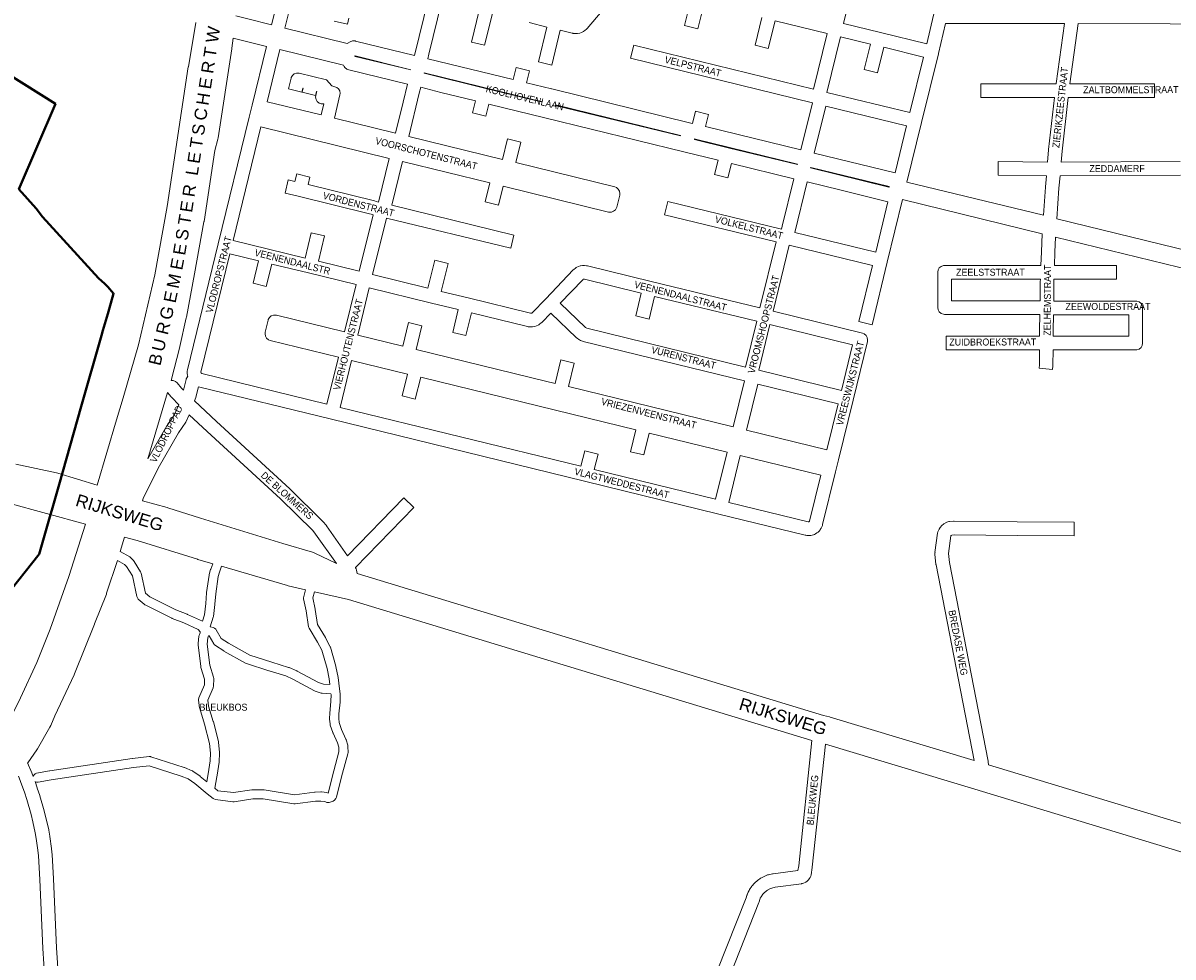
# Model space of a CAD drawing. Header units: metres. Extents: x 123817 to 142006, y 393105 to 406084.
# Tile 7 of 138: x 125907 to 127171, y 397395 to 398422. Entities that reach past the tile are written whole.
import ezdxf
from ezdxf.enums import TextEntityAlignment as Align

# ---------------------------------------------------------------- set-up
doc = ezdxf.new("R2010")
doc.units = ezdxf.units.M
doc.header["$MEASUREMENT"] = 0
doc.styles.add('Style-Arial', font='arial.ttf')
doc.styles.add('Style-arial_old', font='arial_old.shx')

msp = doc.modelspace()

# ---------------------------------------------------------------- linework, layer by layer
at = {"color": 9, "linetype": 'Continuous', "lineweight": 0, "flags": 128}
for points in [[(126198.8, 398494.6), (126180.2, 398419.7)], [(126211.5, 398483.7), (126194.8, 398416.1)], [(126900.2, 398398.9), (126849.3, 398411.3), (126849.3, 398411.3), (126849.3, 398411.3), (126808.9, 398421.2), (126821.6, 398473.2), (126912.7, 398450.8), (126907.8, 398430.5), (126907.8, 398430.5), (126907.8, 398430.5), (126900.2, 398398.9)], [(126559.8, 398454.8), (126526.9, 398415.8), (126526.2, 398415.1), (126524.5, 398413.5), (126523.2, 398412.6), (126522.8, 398412.4), (126520.8, 398411.4), (126518.8, 398410.7), (126516.3, 398410.2), (126516.2, 398410.2), (126514.2, 398410.1), (126511.7, 398410.3), (126511.1, 398410.4), (126510.6, 398410.5), (126497.4, 398413.8), (126488, 398375.4), (126473.4, 398379), (126482.8, 398417.3), (126463.1, 398422.2)], [(126655.5, 398443.3), (126648.7, 398415.3), (126634.1, 398418.8), (126641, 398446.9)], [(126265, 398426.9), (126263.4, 398420.3), (126248.9, 398423.9)], [(126422.8, 398432), (126414.3, 398397.2), (126399.7, 398400.8), (126408.2, 398435.6)], [(126762, 398282.1), (126774.7, 398333.9), (126574.6, 398382.9), (126578.2, 398397.5), (126775.8, 398349.1), (126790.7, 398410.2), (126733.6, 398424.2), (126726.1, 398393.8), (126711.6, 398397.4), (126719, 398427.8)], [(126878.4, 398246.9), (126894.4, 398312.4), (126913, 398388), (126913, 398388), (126913, 398388.1), (126921, 398421.3)], [(126881.6, 398323.2), (126896.6, 398384.3), (126853, 398395), (126846.1, 398367), (126831.5, 398370.7), (126838.4, 398398.6), (126805.3, 398406.7), (126790.4, 398345.5), (126881.6, 398323.2)], [(126174.4, 398396), (126158.8, 398331.3), (126155.6, 398318.2), (126121.5, 398178.8)], [(126316.2, 398300.6), (126249.1, 398317), (126255.3, 398342.6), (126255.6, 398344.4), (126255.1, 398347), (126253.8, 398349.2), (126251.8, 398350.9), (126249.8, 398351.7), (126246.2, 398352.6), (126240.6, 398359.1), (126225.6, 398362.8), (126210.6, 398366.5), (126210.1, 398366.6), (126207.5, 398366.6), (126205, 398365.7), (126203, 398364), (126201.7, 398361.7), (126201.5, 398361), (126198.7, 398349.4), (126213.2, 398345.8), (126214.3, 398350.1), (126214.7, 398350), (126213.7, 398345.7), (126228.2, 398342.2), (126229.3, 398346.4), (126229.8, 398346.3), (126228.7, 398342), (126228.5, 398340.2), (126229, 398337.7), (126230.3, 398335.4), (126232.3, 398333.7), (126234.7, 398332.9), (126237.3, 398332.9), (126237.5, 398332.9), (126234.5, 398320.6), (126175.2, 398335.1), (126189, 398392.5)], [(126445.8, 398359.5), (126449.1, 398372.9), (126463.7, 398369.3), (126460.4, 398355.9)], [(126419, 398332.5), (126415.7, 398319.2), (126401.1, 398322.8), (126404.4, 398336.1)], [(126642.7, 398311.4), (126646, 398324.9), (126660.5, 398321.3), (126657.2, 398307.8)], [(126776.5, 398278.6), (126789.2, 398330.4), (126878.1, 398308.6), (126865.4, 398256.9)], [(126309.4, 398272.9), (126168.4, 398307.4), (126137.9, 398182.6), (126176.6, 398173.1), (126216.9, 398163.2), (126223.8, 398191.2), (126238.3, 398187.6), (126231.5, 398159.7), (126276.5, 398148.7)], [(126330.8, 398297), (126434, 398271.8), (126439.5, 398294.2), (126454.1, 398290.6), (126448.6, 398268.2), (126557.3, 398241.6), (126559.2, 398240.8), (126561.2, 398239.1), (126562.5, 398236.9), (126563, 398234.3), (126562.8, 398232.5), (126559.6, 398219.4), (126559.4, 398218.6), (126558.1, 398216.4), (126556.1, 398214.7), (126553.6, 398213.8), (126551, 398213.8), (126550.5, 398213.9), (126434.5, 398242.3), (126429.4, 398221.5), (126414.9, 398225.1), (126419.9, 398245.9), (126324, 398269.3)], [(126685.6, 398267.3), (126681.6, 398251.4), (126667.1, 398255), (126671, 398270.9)], [(126758, 398266.1), (126758.1, 398266.2), (126758.2, 398266.6)], [(126772.7, 398263), (126772.6, 398262.5), (126772.6, 398262.5)], [(126312.2, 398221.3), (126446.5, 398188.6), (126443, 398174.1), (126306.3, 398207.3)], [(126734.7, 398181), (126612, 398211), (126615.6, 398225.5), (126740.6, 398194.9)], [(126873.6, 398227.5), (126856.9, 398158.8), (126856.9, 398158.8), (126856.9, 398158.8), (126840.2, 398090), (126825.6, 398093.6), (126840.6, 398155)], [(126857.6, 398225.2), (126844.1, 398169.6)], [(126134.3, 398168), (126165.8, 398160.3)], [(126291.1, 398145.1), (126352, 398130.2), (126359.5, 398160.8), (126374.1, 398157.2), (126366.6, 398126.6), (126396.2, 398119.4), (126396.2, 398119.4)], [(126273, 398134.1), (126220.6, 398146.9), (126220.6, 398146.9), (126220.6, 398146.9), (126180.4, 398156.7)], [(126385.3, 398106.6), (126355.8, 398113.8), (126355.8, 398113.8), (126355.8, 398113.8), (126287.5, 398130.5)], [(126835.3, 398073.5), (126835.1, 398071.7), (126819.2, 398006.9), (126803.2, 397941.6)], [(126818.7, 398068), (126806.4, 398017.7)], [(126268.1, 398050.8), (126329.4, 398035.8)], [(126481.1, 398028.1), (126481.1, 398028.1), (126491.8, 398025.5), (126498.2, 398051.4), (126512.7, 398047.9), (126506.4, 398021.9), (126687.5, 397977.6)], [(126083.3, 398018.2), (126081.1, 398020.4), (126076.5, 398026), (126076.4, 398026.1), (126074.4, 398027.7), (126072, 398028.6), (126069.7, 398028.6)], [(126078.3, 398002), (126070.3, 398010), (126069.8, 398010.5), (126069.7, 398010.6), (126065.8, 398015.3)], [(126095.5, 398006.3), (126119.5, 397983.7), (126200.1, 397909.5), (126200.3, 397909.4), (126236.1, 397874.2), (126236.6, 397873.7), (126236.6, 397873.7), (126240.3, 397869.3), (126240.6, 397868.8), (126263.7, 397835.9), (126325.5, 397899.5), (126336.3, 397889), (126272.2, 397823.1), (126272.4, 397822.8), (126273, 397821.6), (126273.3, 397820.2), (126274, 397816.4)], [(126680.7, 397949.9), (126595, 397970.9), (126589.1, 397946.8), (126574.5, 397950.4), (126580.4, 397974.5), (126474.4, 398000.4)], [(126802.8, 398003.2), (126790.4, 397952.4)], [(126089.7, 397991.1), (126109.3, 397972.7), (126109.3, 397972.7), (126189.8, 397898.6), (126225.3, 397863.8), (126228.5, 397859.9), (126251.3, 397827.4)], [(126520.1, 397934.4), (126524.3, 397951.3), (126538.9, 397947.7), (126534.7, 397930.8), (126668.1, 397898.2)], [(126523.9, 397918), (126671.8, 397881.8)], [(126952.3, 397611), (126910.5, 397825.9), (126910.4, 397826.5), (126909.2, 397837.8), (126909.2, 397838.6), (126909.4, 397839.6), (126909.3, 397839.6), (126912.1, 397860.9), (126912.5, 397862.4), (126912.7, 397862.9), (126913.8, 397865.3), (126914.9, 397867.1), (126914.9, 397867.2), (126916.7, 397869.2), (126918.6, 397870.8), (126918.9, 397871), (126922.4, 397872.8), (126924.5, 397873.5), (126925.2, 397873.6), (126929.8, 397874), (126930.5, 397874), (126999.7, 397873.3), (127062.3, 397873), (127062.2, 397858), (126999.6, 397858.3), (126999.6, 397858.3), (126930.7, 397859), (126927.9, 397858.8), (126927.1, 397858.3), (126927, 397858.3), (126926.8, 397857.8), (126924.2, 397838.5), (126925.3, 397828.4), (126967.8, 397610), (126967.9, 397609.2), (126968.1, 397606.5), (126968.1, 397606.2)], [(126648.7, 397326.3), (126701.6, 397459.9), (126702.4, 397462.6), (126702.6, 397463), (126702.7, 397463.3), (126703.5, 397465.5), (126703.8, 397466), (126704.9, 397468.1), (126705.4, 397469), (126708, 397472.9), (126708.5, 397473.5), (126708.6, 397473.6), (126710.2, 397475.4), (126710.8, 397476.1), (126714.4, 397479.2), (126715.2, 397479.8), (126717.1, 397481.2), (126717.6, 397481.4), (126717.9, 397481.6), (126722.2, 397483.8), (126723, 397484.2), (126725.3, 397485), (126726.2, 397485.2), (126730.8, 397486.3), (126731.1, 397486.3), (126731.4, 397486.4), (126758.7, 397490), (126759.5, 397495.2), (126774.1, 397633)], [(126788.8, 397629), (126774.4, 397493.5), (126774.4, 397493.1), (126773.1, 397485.1), (126772.8, 397483.7), (126772.2, 397482.4), (126771.1, 397480.6), (126770.4, 397479.6), (126768.9, 397478.2), (126767.2, 397477), (126766.6, 397476.7), (126764.8, 397475.9), (126763.6, 397475.6), (126762.9, 397475.5), (126762.6, 397475.4), (126733.8, 397471.5), (126729.9, 397470.7), (126728.5, 397470.2), (126725.2, 397468.5), (126724, 397467.7), (126721.1, 397465.2), (126720.2, 397464.1), (126718.1, 397460.9), (126717.3, 397459.5), (126716.7, 397458), (126715.9, 397455.4), (126715.8, 397454.9), (126715.7, 397454.7), (126662.8, 397321)], [(125912, 397608.3), (125916.5, 397597.4), (125916.6, 397597.2), (125918.1, 397593.3)], [(125930.9, 397370.3), (125928.7, 397404.1), (125928.7, 397404.2), (125925.5, 397480.2), (125923.9, 397506.1), (125923.3, 397512.4), (125921.5, 397525.2), (125920.4, 397531.4), (125917.8, 397543.3), (125915.7, 397551.5), (125911, 397567.9), (125908.4, 397575.9), (125905.6, 397583.9), (125902.6, 397591.8), (125901.8, 397593.8)], [(125920.1, 397587.8), (125922.6, 397580.8), (125922.6, 397580.6), (125925.3, 397572.4), (125925.4, 397572.1), (125930.2, 397555.5), (125930.2, 397555.3), (125932.3, 397546.9), (125932.4, 397546.7), (125935.1, 397534.5), (125935.1, 397534.3), (125936.3, 397527.7), (125936.4, 397527.4), (125938.2, 397514.3), (125938.2, 397513.9), (125938.8, 397507.3), (125938.8, 397507.1), (125940.4, 397481.1), (125940.4, 397480.9), (125943.6, 397405), (125945.9, 397371.4)]]:
    msp.add_lwpolyline(points, dxfattribs=at)
at = {"color": 6, "linetype": 'Continuous', "lineweight": 0, "flags": 128}
for points in [[(126352.6, 398449.2), (126337.1, 398385.9)], [(126351.7, 398382.4), (126352.9, 398387.4), (126367.1, 398445.6)], [(127028.4, 398210.3), (127030.6, 398241.4), (127030.7, 398241.5), (127031.7, 398253.8), (126978.6, 398254.3), (126978.7, 398269.3), (127033, 398268.8), (127034.1, 398282.4), (127034.2, 398282.6), (127040.7, 398339.7), (126959.8, 398339.7), (126959.8, 398354.7), (127042.4, 398354.7), (127042.4, 398354.9), (127042.4, 398355.1), (127051.7, 398421), (126922.4, 398421.3), (126921, 398421.3)], [(127202.8, 398420.1), (127167.9, 398420.8), (127066.8, 398421), (127057.5, 398354.7), (127150.4, 398354.7), (127150.4, 398339.7), (127055.8, 398339.7), (127049.1, 398281), (127048, 398268.8), (127178.9, 398269.6)], [(126333.3, 398370.4), (126333.2, 398370.1)], [(126347.8, 398366.5), (126347.8, 398366.6), (126347.9, 398366.8)], [(126316.2, 398300.6), (126324.6, 398334.7), (126329.4, 398354.6)], [(126330.8, 398297), (126342.4, 398344.7), (126344, 398351)], [(126276.5, 398148.7), (126291.7, 398210.8), (126289.5, 398211.4), (126287.7, 398212.1), (126209.5, 398231.2), (126194.9, 398234.8), (126198.5, 398249.3), (126205.7, 398247.6), (126207.8, 398255.8), (126222.3, 398252.3), (126220.3, 398244), (126293.1, 398226.2), (126294.9, 398225.5), (126297.7, 398224.8), (126309.4, 398272.9)], [(126312.2, 398221.3), (126324, 398269.3)], [(126740.6, 398194.9), (126741.5, 398198.4), (126754.2, 398250.5)], [(126844.1, 398169.6), (126755.2, 398191.4), (126768.8, 398247)], [(127028.4, 398210.3), (126878.4, 398246.9)], [(127179, 398254.6), (127046.8, 398253.8), (127045.6, 398240.2), (127043.1, 398206.6)], [(126873.6, 398227.5), (127027.1, 398190)], [(126291.1, 398145.1), (126306.3, 398207.3)], [(127386.7, 398122.6), (127043.1, 398206.6)], [(127041.9, 398186.3), (127041.2, 398169.6), (127040.7, 398155.1), (127108.9, 398155.1), (127108.9, 398140.1), (127040.1, 398140.1), (127040, 398136.6), (127039.9, 398116), (127130, 398116), (127131.3, 398115.9), (127133.8, 398115), (127135.8, 398113.4), (127137.1, 398111.1), (127137.5, 398108.5), (127137.5, 398069.8), (127137.1, 398067.2), (127135.8, 398065), (127133.8, 398063.3), (127131.3, 398062.4), (127130, 398062.3), (127039.1, 398062.3), (127039, 398045.4), (127039, 398044.7), (127038.6, 398040.7), (127023.7, 398042.1), (127024, 398045.8), (127024.1, 398062.3), (126921.6, 398062.3), (126921.6, 398077.3), (127024.1, 398077.3), (127024.1, 398083.8), (127024.1, 398084), (127024.6, 398101.1), (126919.7, 398101.4), (126918.5, 398101.6), (126916, 398102.4), (126914, 398104.1), (126912.7, 398106.4), (126912.3, 398108.9), (126912.3, 398108.9), (126912.3, 398147.6), (126912.7, 398150.2), (126914, 398152.5), (126916, 398154.1), (126918.5, 398155), (126919.8, 398155.1), (127025.7, 398155.1), (127026.2, 398170.1), (127026.2, 398170.2), (127027.1, 398190)], [(127386.6, 398102), (127297.1, 398123.9), (127041.9, 398186.3)], [(126087.9, 398033.6), (126087.8, 398034.2), (126087.5, 398036.6), (126087.4, 398037.7), (126087.4, 398038), (126087.4, 398038), (126087.4, 398038.8), (126087.6, 398040.3), (126121.5, 398178.8)], [(126396.2, 398119.4), (126396.2, 398119.4), (126464.6, 398102.6), (126465.4, 398102.6), (126465.8, 398102.6), (126466, 398102.7), (126466.6, 398103.2), (126481.4, 398118.6), (126481.4, 398118.6), (126511.6, 398150.2), (126512.3, 398150.8), (126514, 398152.2), (126515, 398152.9), (126515.6, 398153.2), (126517.6, 398154.1), (126519.4, 398154.7), (126519.5, 398154.7), (126521.8, 398155.1), (126523.9, 398155.2), (126526.2, 398154.9), (126526.7, 398154.9), (126527.2, 398154.8), (126597.4, 398137.6), (126597.4, 398137.6), (126716.9, 398108.4), (126734.7, 398181)], [(126840.6, 398155), (126749.2, 398177.4), (126731.5, 398104.8), (126829.6, 398080.8), (126831.5, 398080), (126833.5, 398078.3), (126834.8, 398076.1), (126835.3, 398073.5)], [(126273, 398134.1), (126260.3, 398082.1), (126185.4, 398100.4), (126184.9, 398100.5), (126182.3, 398100.5), (126179.8, 398099.6), (126177.8, 398098), (126176.5, 398095.7), (126176.3, 398094.9), (126173.1, 398081.8), (126173.2, 398081.9), (126172.9, 398080), (126173.3, 398077.5), (126174.6, 398075.2), (126176.6, 398073.5), (126178.6, 398072.8), (126253.5, 398054.4), (126240.8, 398002.7), (126103.3, 398036.4), (126102.9, 398036.6), (126102.7, 398036.9), (126102.5, 398037.3), (126102.4, 398037.7), (126134.3, 398168)], [(126180.4, 398156.7), (126174.3, 398132), (126159.7, 398135.6), (126165.8, 398160.3)], [(126701, 398043.5), (126713.3, 398093.8), (126601.1, 398121.2), (126595, 398096.2), (126580.4, 398099.8), (126586.5, 398124.8), (126524.2, 398140.1), (126523.3, 398140.1), (126523, 398140.1), (126522.7, 398140), (126522.1, 398139.5), (126497.4, 398113.7), (126525.3, 398086.9), (126526, 398086.4), (126526.7, 398086.2), (126701, 398043.5)], [(127024.9, 398116.1), (126927.3, 398116.4), (126927.3, 398140.1), (127025.1, 398140.1), (127025, 398137), (127025, 398136.8), (127024.9, 398116.1)], [(126287.5, 398130.5), (126274.9, 398078.5), (126324.3, 398066.4), (126330.6, 398092.4), (126345.2, 398088.9), (126338.9, 398062.9), (126481.1, 398028.1), (126481.1, 398028.1)], [(126687.5, 397977.6), (126699.9, 398028.3), (126522.7, 398071.7), (126521.8, 398072), (126519.6, 398072.8), (126518.6, 398073.3), (126517.9, 398073.8), (126516.1, 398075.1), (126515.3, 398075.7), (126487, 398102.8), (126477.1, 398092.5), (126476.4, 398091.9), (126474.7, 398090.5), (126473.8, 398089.8), (126473.2, 398089.5), (126471.2, 398088.6), (126469.3, 398088), (126469.3, 398088), (126466.9, 398087.6), (126464.9, 398087.5), (126462.5, 398087.8), (126462, 398087.8), (126461.5, 398087.9), (126399.9, 398103), (126393.8, 398078), (126379.2, 398081.6), (126385.3, 398106.6)], [(127122.5, 398077.3), (127039.1, 398077.3), (127039.1, 398083.6), (127039.6, 398101), (127122.5, 398101), (127122.5, 398077.3)], [(126806.4, 398017.7), (126715.6, 398039.9), (126727.9, 398090.2), (126818.7, 398068)], [(126520.1, 397934.4), (126255.4, 397999.1), (126268.1, 398050.8)], [(126083.3, 398018.2), (126086.1, 398029.7), (126086.3, 398030.5), (126086.8, 398031.6), (126087.9, 398033.6)], [(126474.4, 398000.4), (126344, 398032.3), (126338.1, 398008.2), (126323.6, 398011.8), (126329.4, 398035.8)], [(126099.6, 398021.8), (126096.8, 398010.4), (126096.7, 398009.9), (126095.5, 398006.3)], [(126099.6, 398021.8), (126244.5, 397986.4), (126523.9, 397918), (126523.9, 397918)], [(126790.4, 397952.4), (126702, 397974), (126714.5, 398024.8), (126802.8, 398003.2)], [(126044.1, 397942.4), (126064.9, 397978.7), (126065.2, 397979.1), (126072.9, 397990.7), (126078.3, 398002)], [(126089.7, 397991.1), (126086.3, 397983.7), (126085.7, 397982.8), (126077.8, 397971), (126055.6, 397932.2), (126038.9, 397899), (126038.1, 397896.3)], [(126680.7, 397949.9), (126668.1, 397898.2)], [(126770.3, 397873.2), (126770, 397873.2), (126682.6, 397894.6), (126695.3, 397946.3), (126783.7, 397924.7), (126771.3, 397874.1), (126771.1, 397873.6), (126771, 397873.5), (126770.9, 397873.4), (126770.7, 397873.2), (126770.5, 397873.2), (126770.3, 397873.2)], [(126803.2, 397941.6), (126800, 397928.4), (126800, 397928.4), (126800, 397928.4), (126785.8, 397870.2), (126785.5, 397869.4), (126785.5, 397869.4), (126784.9, 397867.7), (126784.2, 397866.2), (126783.2, 397864.7), (126782.6, 397863.9), (126782.2, 397863.4), (126780.9, 397862.1), (126779.6, 397861.1), (126778.1, 397860.1), (126777.8, 397860), (126776.8, 397859.5), (126775.6, 397859), (126774.3, 397858.7), (126772.8, 397858.3), (126772.6, 397858.3), (126771.4, 397858.2), (126769.9, 397858.2), (126768.6, 397858.3), (126767.3, 397858.5), (126767.2, 397858.5), (126766.7, 397858.6), (126671.8, 397881.8)]]:
    msp.add_lwpolyline(points, dxfattribs=at)
at = {"color": 5, "linetype": 'Continuous', "lineweight": 0, "flags": 128}
for points in [[(126180.2, 398419.7), (126154, 398426.2), (126140.7, 398429.5)], [(126337.1, 398385.9), (126272.5, 398401.9), (126272, 398402), (126269.2, 398402), (126266.6, 398401), (126266.4, 398400.9), (126263.3, 398399.1), (126194.8, 398416.1)], [(126137.8, 398405), (126174.4, 398396)], [(126189, 398392.5), (126259.1, 398375.3), (126259.9, 398373.9), (126260.6, 398372.9), (126262.8, 398371.1), (126264.9, 398370.3), (126329.4, 398354.6)], [(126333.2, 398370.1), (126271.9, 398385), (126271.7, 398385.4), (126271.9, 398385.5), (126333.3, 398370.4)], [(126445.8, 398359.5), (126351.7, 398382.4)], [(126347.9, 398366.8), (126449.3, 398342.2), (126476.4, 398335.5), (126476.3, 398335), (126415.5, 398349.8), (126347.8, 398366.5)], [(126404.4, 398336.1), (126366.2, 398345.5), (126344, 398351)], [(126460.4, 398355.9), (126487.9, 398349.2), (126487.9, 398349.2), (126488, 398349.2), (126641.1, 398311.7), (126641.1, 398311.7), (126641.1, 398311.7), (126642.7, 398311.4)], [(126419, 398332.5), (126480.3, 398317.5), (126633.4, 398280.1), (126671, 398270.9)], [(126629.4, 398297.5), (126491.8, 398331.2), (126492, 398331.7), (126629.6, 398298.1), (126629.4, 398297.5)], [(126762, 398282.1), (126657.2, 398307.8)], [(126758.2, 398266.6), (126646.1, 398294), (126646.1, 398294), (126646.1, 398294), (126645.1, 398294.3), (126645, 398293.7), (126682.1, 398284.6), (126682.1, 398284.6), (126758, 398266.1)], [(126865.4, 398256.9), (126776.5, 398278.6)], [(126685.6, 398267.3), (126754.2, 398250.5)], [(126772.7, 398263), (126858.8, 398242.1), (126859.1, 398241.7), (126858.6, 398241.4), (126772.6, 398262.5)], [(126768.8, 398247), (126806.1, 398237.8), (126857.6, 398225.2)]]:
    msp.add_lwpolyline(points, dxfattribs=at)
at = {"color": 1, "linetype": 'Continuous', "lineweight": 0, "flags": 128}
for points in [[(125899.1, 397936.8), (125943.8, 397927.1), (125945, 397926.8), (125988.5, 397913.5), (126009.5, 397985.3), (126009.5, 397985.4), (126016.9, 398009.6), (126033.9, 398068), (126051.8, 398144.7), (126065.2, 398220), (126088.6, 398373.4), (126088.7, 398373.6), (126096.9, 398422.2)], [(126137.8, 398405), (126136.4, 398394), (126136.4, 398393.5), (126121.4, 398295.5), (126121.1, 398294.1), (126117.9, 398281.6), (126105.9, 398203.5), (126105.8, 398203.1), (126095.5, 398146), (126095.5, 398145.9), (126086.5, 398098.2), (126086.3, 398097.7), (126079.1, 398066.1), (126079.1, 398065.7), (126069.7, 398028.6)], [(126044.1, 397942.4), (126065.8, 398015.3)], [(125736.7, 397941.5), (125825.2, 397914.8), (125889.3, 397894.4), (125889.9, 397894.2), (125975.5, 397870.8), (125957.3, 397813.3), (125936.8, 397755.1), (125922, 397718.7), (125904.3, 397679.7), (125891.1, 397653)], [(126251.3, 397827.4), (126227.5, 397839), (126225.2, 397839.9), (126192.5, 397849.5), (126101.8, 397877.2), (126066.1, 397888.7), (126065.4, 397888.9), (126038.1, 397896.3)], [(126115.4, 397827.2), (126099, 397832), (126098.8, 397832.1), (126032.5, 397852.7), (126018.5, 397856.4), (126013.8, 397840.5)], [(126010.7, 397830.8), (125998.7, 397794.7), (125998.6, 397794.2), (125998.5, 397793.9), (125985.6, 397761), (125985.6, 397760.9), (125963.6, 397706), (125963.2, 397705.1), (125941.7, 397660.1), (125937.4, 397649.4), (125936.4, 397647.5), (125922.8, 397623.8), (125922.1, 397622.7), (125912.1, 397608.5), (125912.1, 397608.5), (125912.1, 397608.5), (125912, 397608.3)], [(126217.4, 397798.5), (126198.4, 397803), (126197.7, 397803.2), (126125.1, 397824.4)], [(126274, 397816.4), (126274.1, 397816.3), (126786.9, 397660.5), (126793.3, 397658.9), (126794.2, 397658.7), (126952.3, 397611)], [(126227.2, 397796.2), (126264.8, 397787.8), (126774.1, 397633)], [(127649.3, 397396.9), (127647.2, 397397.4), (127647.2, 397397.4), (127647.2, 397397.4), (127431.7, 397447.7), (127242.2, 397491.6), (127241.2, 397491.9), (126953, 397579.4), (126788.8, 397629)], [(126968.1, 397606.2), (127249.4, 397520.7), (127438.5, 397476.9), (127438.6, 397476.9), (127641.1, 397429.6)]]:
    msp.add_lwpolyline(points, dxfattribs=at)
at = {"color": 7, "linetype": 'Continuous', "lineweight": 40, "flags": 128}
msp.add_lwpolyline([(125854.7, 398387.7), (125942.6, 398332.7), (125902.3, 398239.2), (125921.2, 398217.9), (125928.3, 398208.5), (125989.9, 398141.3), (125997, 398135.1), (126000, 398131.8), (126006.5, 398124.5), (126003.4, 398113.6), (126000, 398101.8), (125994.8, 398083.6), (125993.2, 398078.1), (125970.9, 398000), (125946.5, 397914.5), (125938.4, 397886.1), (125937.1, 397881.4), (125924.5, 397837.6), (125848.9, 397742.4)], dxfattribs=at)
at = {"color": 111, "linetype": 'Continuous', "lineweight": 0, "flags": 128}
for points in [[(125918.1, 397593.3), (125918.1, 397593.7), (125919, 397595.2), (125920.3, 397596.3), (125921.9, 397596.9), (125936, 397599.5), (125936, 397599.5), (125936.2, 397599.5), (126027, 397613), (126027.2, 397613), (126045.4, 397615.2), (126046.9, 397615.1), (126047.5, 397615), (126084, 397603.3), (126084.4, 397603.1), (126092.7, 397599.7), (126093.3, 397599.4), (126093.7, 397599.1), (126101.5, 397593.5), (126101.7, 397593.3), (126108.9, 397587.5), (126111.2, 397600.9), (126112.5, 397610.4), (126113, 397618.9), (126111.8, 397629.6), (126106.4, 397650.9), (126101.1, 397668.1), (126101, 397668.9), (126099.9, 397677.3), (126099.9, 397677.9), (126100.2, 397679.6), (126100.3, 397679.8), (126106.3, 397694), (126106.5, 397700.3), (126102.5, 397713.2), (126102.3, 397714.1), (126099.4, 397738.2), (126099.3, 397738.8), (126099.4, 397739.4), (126099.4, 397739.4), (126100.3, 397747.4), (126100.5, 397748.4), (126101.5, 397751.3), (126101.6, 397752.5), (126099.5, 397755), (126083.6, 397762.3), (126070.9, 397767.1), (126070.4, 397767.3), (126041.2, 397782), (126040.9, 397782.1), (126040.1, 397782.7), (126033.6, 397788.4), (126033.1, 397789), (126032.2, 397790.5), (126032, 397791.1), (126027.1, 397813.8), (126020.8, 397824), (126018.6, 397826.5), (126010.7, 397830.8)], [(126013.8, 397840.5), (126024.2, 397834.9), (126024.3, 397834.8), (126025.5, 397833.8), (126028.6, 397830.4), (126028.7, 397830.2), (126029.1, 397829.6), (126036.1, 397818.3), (126036.5, 397817.4), (126036.7, 397816.8), (126041.4, 397794.9), (126046.2, 397790.7), (126074.7, 397776.4), (126087.3, 397771.6), (126087.6, 397771.4), (126104, 397764), (126106.2, 397770.9), (126107.7, 397783.5), (126108.7, 397795.3), (126108.7, 397795.5), (126111.5, 397814.8), (126111.6, 397815.5), (126113.1, 397821), (126113.3, 397821.3), (126113.3, 397821.3), (126115.4, 397827.2)], [(126217.4, 397798.5), (126215.4, 397791.1), (126215.5, 397791.1), (126215.2, 397789.8), (126215.3, 397788.8), (126218.1, 397775.4), (126220.8, 397758), (126221.1, 397757.1), (126221.5, 397756.2), (126230.7, 397741), (126235.2, 397732.3), (126241.1, 397711.9), (126243.3, 397700.6), (126244.1, 397694.3), (126237.1, 397694.7), (126231.7, 397696.6), (126208.1, 397709.2), (126207.8, 397709.3), (126199.4, 397713), (126198.8, 397713.2), (126180.3, 397719), (126156.1, 397726.8), (126132.9, 397739.8), (126124.7, 397745), (126119.2, 397754.7), (126118.7, 397755.4), (126117.4, 397756.5), (126116, 397757.1), (126112.5, 397757.9), (126115.9, 397768.3), (126116.1, 397769.3), (126117.6, 397782.5), (126117.6, 397782.6), (126118.7, 397794.3), (126121.3, 397813.1), (126122.7, 397818.1), (126125.1, 397824.4)], [(126227.2, 397796.2), (126225.4, 397789.6), (126227.9, 397777.3), (126228, 397777), (126230.6, 397760.5), (126239.3, 397746), (126239.4, 397745.7), (126244.3, 397736.5), (126244.6, 397735.9), (126244.7, 397735.6), (126250.7, 397714.5), (126250.8, 397714.1), (126253.2, 397702.3), (126253.2, 397702), (126254.8, 397689.5), (126255.4, 397684.2), (126255.5, 397683.6), (126255.5, 397683.5), (126255.4, 397675.6), (126255.4, 397675.2), (126254.2, 397662.2), (126253.9, 397656.9), (126254.3, 397652.5), (126256.8, 397644.9), (126261.9, 397634.2), (126262.1, 397633.8), (126262.2, 397633.5), (126263.9, 397627.8), (126264.1, 397626.4), (126264.2, 397619.7), (126264.2, 397619.7), (126264, 397618.3), (126258.1, 397597), (126251.6, 397571.1), (126251.4, 397570.6), (126250.6, 397569.1), (126249.2, 397567.4), (126249.2, 397567.4), (126247.8, 397566.3), (126246.7, 397565.8), (126243.3, 397564.8), (126242.8, 397564.7), (126241, 397564.7), (126239.4, 397565.3), (126238.5, 397565.8), (126234.1, 397566.3), (126228.4, 397566.2), (126206, 397563.3), (126204.5, 397563.3), (126170.9, 397568.7), (126159.4, 397568.7), (126139, 397565.6), (126137.7, 397565.6), (126118.5, 397568), (126118.3, 397568), (126116.6, 397568.6), (126116, 397569), (126109.3, 397574.4), (126109.3, 397574.4), (126109.3, 397574.4), (126095.6, 397585.5), (126088.3, 397590.7), (126080.7, 397593.8), (126045.5, 397605.1), (126028.4, 397603.1), (125937.7, 397589.6), (125923.7, 397587), (125923.7, 397587), (125921.9, 397587), (125920.3, 397587.6), (125920.1, 397587.8)], [(126205.4, 397573.3), (126227.4, 397576.2), (126228, 397576.2), (126234.2, 397576.3), (126234.9, 397576.3), (126240.7, 397575.6), (126241, 397575.6), (126242.3, 397575.1), (126248.4, 397599.5), (126248.5, 397599.6), (126254.2, 397620.3), (126254.1, 397625.6), (126252.7, 397630.3), (126247.7, 397640.9), (126247.5, 397641.4), (126247.5, 397641.5), (126244.6, 397649.9), (126244.4, 397651.1), (126243.9, 397656.4), (126243.9, 397656.8), (126243.9, 397657.1), (126244.2, 397662.9), (126244.2, 397663.1), (126245.4, 397675.9), (126245.5, 397683.3), (126245.4, 397684.2), (126235.8, 397684.8), (126235.3, 397684.8), (126234.5, 397685), (126228, 397687.2), (126227.3, 397687.6), (126203.5, 397700.3), (126195.6, 397703.8), (126177.3, 397709.5), (126177.2, 397709.5), (126152.5, 397717.4), (126151.6, 397717.8), (126127.8, 397731.2), (126127.8, 397731.2), (126127.6, 397731.3), (126118.3, 397737.2), (126117.1, 397738.3), (126116.6, 397739), (126111.6, 397747.8), (126110.9, 397748), (126110.2, 397745.7), (126109.4, 397738.8), (126112.2, 397715.8), (126116.3, 397702.5), (126116.5, 397701), (126116.5, 397700.8), (126116.2, 397692.7), (126115.9, 397691.2), (126115.8, 397690.9), (126110, 397677.2), (126110.8, 397670.6), (126116, 397653.8), (126116.1, 397653.5), (126121.6, 397631.7), (126121.7, 397631), (126123, 397619.6), (126123, 397619), (126123, 397618.8), (126122.5, 397609.6), (126122.5, 397609.2), (126121.1, 397599.4), (126121, 397599.3), (126117.9, 397580.4), (126121.2, 397577.7), (126138.2, 397575.6), (126158.3, 397578.6), (126159.1, 397578.7), (126171.3, 397578.7), (126172.1, 397578.6), (126205.4, 397573.3)]]:
    msp.add_lwpolyline(points, dxfattribs=at)

# ---------------------------------------------------------------- texts
at = {"style": 'Style-Arial'}
for s, rotation, p in [('W', 81.3719, (126115.6, 398409)), ('T', 81.3719, (126112.6, 398389.4)), ('R', 81.3719, (126110.2, 398373.2)), ('E', 81.3719, (126107.5, 398355.6)), ('H', 81.3719, (126104.9, 398338.2)), ('C', 81.3719, (126102.3, 398321.5)), ('S', 81.3719, (126099.8, 398304.6)), ('T', 81.3719, (126097.5, 398290)), ('E', 81.3719, (126095.1, 398273.7)), ('L', 81.3719, (126092.9, 398259.5)), ('R', 81.3719, (126089.6, 398237.5)), ('E', 81.3719, (126086.9, 398220)), ('T', 80.5969, (126084.6, 398205.4)), ('S', 80.5969, (126081.9, 398189.1)), ('E', 80.5969, (126079.3, 398173)), ('E', 79.3463, (126076.3, 398156.8)), ('M', 78.3907, (126072.7, 398138.1)), ('E', 78.3907, (126069.1, 398120.7)), ('G', 76.4778, (126064.9, 398103.1)), ('R', 76.4778, (126060.9, 398086.3)), ('U', 76.4778, (126056.4, 398067.7)), ('B', 76.4778, (126052.6, 398051.9)), ('RIJKSWEG', 343.2794, (126013.1, 397883.4)), ('RIJKSWEG', 343.1471, (126742.3, 397659.3))]:
    msp.add_text(s, height=13.6, rotation=rotation, dxfattribs=at).set_placement(p, align=Align.MIDDLE_CENTER)
at = {"color": 8, "style": 'Style-Arial', "width": 0.909091}
for s, rotation, p in [('VELPSTRAAT', 345.6158, (126643.3, 398374.1)), ('KOOLHOVENLAAN', 346.4758, (126458.5, 398339.5)), ('VOORSCHOTENSTRAAT', 345.6158, (126350.2, 398278.3)), ('VORDENSTRAAT', 345.6158, (126275.8, 398222.4)), ('VOLKELSTRAAT', 345.6158, (126704.9, 398197)), ('VLODROPSTRAAT', 75.6158, (126122.1, 398145.2)), ('VEENENDAALSTR', 345.6158, (126203.1, 398159.2)), ('VEENENDAALSTRAAT', 345.6158, (126629.6, 398121.6)), ('VROOMSHOOPSTRAAT', 75.6158, (126720.9, 398090.4)), ('VIERHOUTENSTRAAT', 75.6158, (126264.2, 398068.2)), ('VURENSTRAAT', 345.6158, (126633.1, 398053.8)), ('VREESWIJKSTRAAT', 75.6158, (126816.1, 398025.7)), ('VRIEZENVEENSTRAAT', 345.6158, (126594.8, 397992.6)), ('VLODROPPAD', 64.0804, (126064.4, 397969.9)), ('VLAGTWEDDESTRAAT', 345.6158, (126565.1, 397915.8)), ('DE BLOMMERS', 318.3654, (126197.2, 397902.2)), ('BREDASE WEG', 281.0365, (126934.7, 397740.4)), ('BLEUKWEG', 84.3704, (126774.7, 397567.4))]:
    msp.add_text(s, height=7.7, rotation=rotation, dxfattribs=at).set_placement(p, align=Align.MIDDLE_CENTER)
at = {"color": 8, "linetype": 'Continuous', "lineweight": 0, "style": 'Style-arial_old', "width": 0.909091}
for s, rotation, p in [('ZIERIKZEESTRAAT', 83.7097, (127045.9, 398284.1)), ('ZELHEMSTRAAT', 89.5506, (127036.4, 398077.9))]:
    msp.add_text(s, height=7.7, rotation=rotation, dxfattribs=at).set_placement(p)
at = {"color": 8, "linetype": 'Continuous', "lineweight": 0, "style": 'Style-Arial', "width": 0.909091}
for s, p in [('ZALTBOMMELSTRAAT', (127124.6, 398348.4)), ('ZEDDAMERF', (127109.4, 398261.7)), ('ZEELSTSTRAAT', (126970.2, 398147.7)), ('ZEEWOLDESTRAAT', (127099.5, 398110.1)), ('ZUIDBROEKSTRAAT', (126972.8, 398071))]:
    msp.add_text(s, height=7.7, rotation=0.056, dxfattribs=at).set_placement(p, align=Align.MIDDLE_CENTER)
at = {"color": 8, "transparency": 33554636, "style": 'Style-Arial', "width": 0.909091}
msp.add_text('BLEUKBOS', height=7.7, dxfattribs=at).set_placement((126127.2, 397669.5), align=Align.MIDDLE_CENTER)

doc.saveas('drawing.dxf')
